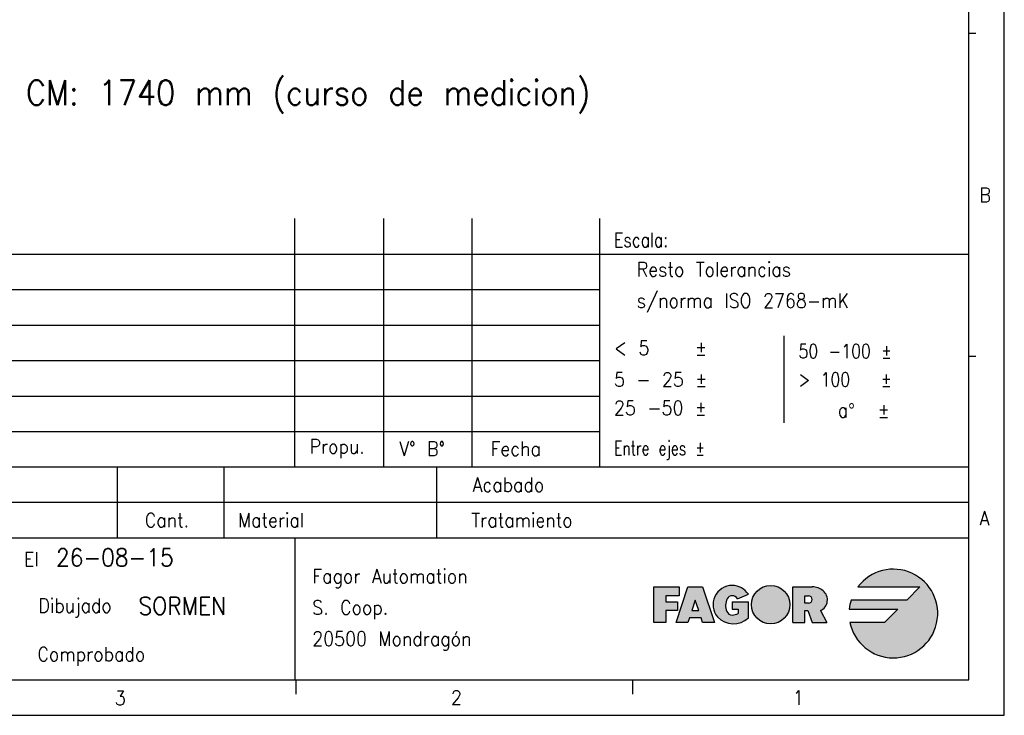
# Model space of a CAD drawing. Header units: millimetres. Extents: x -285 to 2369, y -217 to 203.
# Tile 9 of 20: x 170 to 309, y -217 to -119. Entities that reach past the tile are written whole.
import ezdxf

# ---------------------------------------------------------------- set-up
doc = ezdxf.new("R2010")
doc.units = ezdxf.units.MM
doc.layers.add('1', color=7, linetype='Continuous')
doc.styles.add('CONVERTER_12', font='txt.shx', dxfattribs={"width": 0.9})
doc.styles.add('CONVERTER_13', font='txt.shx', dxfattribs={"width": 0.81})
doc.styles.add('CONVERTER_14', font='txt.shx', dxfattribs={"width": 0.72})

# ---------------------------------------------------------------- blocks, each defined once
blk = doc.blocks.new('A', base_point=(6.99999999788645, 0.99999999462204))
at = {"layer": '1', "color": 2, "style": 'CONVERTER_12', "width": 0.9}
blk.add_text('CM: 1740 mm (curso de medicion)', height=3.5, dxfattribs=at).set_placement((171.342421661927, -131.017996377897))
blk = doc.blocks.new('tolerancias', base_point=(252.2098802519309, -182.0197288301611))
at = {"layer": '1', "color": 2, "char_height": 2, "line_spacing_factor": 1.32052821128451}
for s, insert, attachment_point, style in [('Resto Tolerancias\\Ps/norma ISO 2768-mK', (257.4198552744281, -156.7119726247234), 4, 'CONVERTER_12'), ('< 5    ±', (254.2098802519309, -166.241923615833), 7, 'CONVERTER_12'), ('50 -100 ±', (280.2098802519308, -166.6999236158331), 7, 'CONVERTER_13'), ('5 - 25 ±', (254.2098802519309, -170.6999236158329), 7, 'CONVERTER_12'), ('> 100   ±', (280.2098802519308, -170.6999236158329), 7, 'CONVERTER_13'), ('a{\\Fgdt;~}  ±', (285.7353826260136, -175.0258946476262), 7, 'CONVERTER_12'), ('25 -50 ±', (254.2098802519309, -174.699923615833), 7, 'CONVERTER_12')]:
    blk.add_mtext(s, dxfattribs=dict(at, insert=insert, attachment_point=attachment_point, style=style))
blk = doc.blocks.new('Marco_a2', base_point=(304.2098802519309, -212.0197288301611))
at = {"layer": '1', "linetype": 'Continuous'}
h = blk.add_hatch(color=2, dxfattribs=at)
edge = h.paths.add_edge_path()
edge.add_line((297.3270221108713, -198.9261115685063), (295.4520221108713, -200.8011115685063))
edge.add_line((295.4520221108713, -200.8011115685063), (287.6149021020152, -200.8011115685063))
edge.add_arc((293.5770221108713, -202.6761115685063), 6.250000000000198, 162.5423968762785, 174.2608295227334)
edge.add_line((287.3583506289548, -202.0511115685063), (294.2020221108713, -202.0511115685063))
edge.add_line((294.2020221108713, -202.0511115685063), (292.3270221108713, -203.9261115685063))
edge.add_line((292.3270221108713, -203.9261115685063), (287.4532977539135, -203.9261115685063))
edge.add_arc((293.5770221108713, -202.6761115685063), 6.249999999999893, 191.5369590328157, 503.130102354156)
edge.add_line((288.5770221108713, -198.9261115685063), (297.3270221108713, -198.9261115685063))
blk.add_hatch(color=2, dxfattribs=at).paths.add_polyline_path([(263.3686887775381, -200.1761115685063), (261.4936887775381, -200.1761115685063), (261.4936887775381, -201.0094449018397), (263.1603554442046, -201.0094449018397), (263.1603554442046, -201.8427782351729), (263.1603554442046, -202.2594449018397), (261.4936887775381, -202.2594449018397), (261.4936887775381, -203.9261115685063), (259.8270221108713, -203.9261115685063), (259.8270221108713, -198.9261115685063), (263.3686887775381, -198.9261115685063)])
h = blk.add_hatch(color=2, dxfattribs=at)
h.paths.add_polyline_path([(266.7020221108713, -203.9261115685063), (266.4936887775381, -203.3011115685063), (264.8270221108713, -203.3011115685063), (264.6186887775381, -203.9261115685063), (262.9520221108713, -203.9261115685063), (264.6186887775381, -198.9261115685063), (266.7020221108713, -198.9261115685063), (268.3686887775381, -203.9261115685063)])
h.paths.add_polyline_path([(265.6603554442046, -200.8011115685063), (265.1742443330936, -202.2594449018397), (266.1464665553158, -202.2594449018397)], flags=16)
h = blk.add_hatch(color=2, dxfattribs=at)
edge = h.paths.add_edge_path()
edge.add_arc((270.8686887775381, -201.4261115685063), 2.7083333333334, 90, 219.5977388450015)
edge.add_arc((271.0473643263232, -201.0301720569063), 3.104272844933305, 223.1289646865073, 312.9832702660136)
edge.add_line((273.163810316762, -203.3011115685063), (273.163810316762, -201.0094449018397))
edge.add_line((273.163810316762, -201.0094449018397), (270.8721436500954, -201.0094449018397))
edge.add_line((270.8721436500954, -201.0094449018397), (270.8721436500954, -202.0511115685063))
edge.add_line((270.8721436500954, -202.0511115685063), (271.7054769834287, -202.0511115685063))
edge.add_line((271.7054769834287, -202.0511115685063), (271.7054769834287, -202.6761115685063))
edge.add_arc((270.8721436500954, -201.1136115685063), 1.7708333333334, 270, 298.0724869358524, ccw=False)
edge.add_arc((270.8721436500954, -202.0511115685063), 0.8333333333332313, 202.6198649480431, 270, ccw=False)
edge.add_arc((272.1221436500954, -201.5302782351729), 2.187500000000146, 154.6230664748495, 202.6198649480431, ccw=False)
edge.add_arc((270.8697757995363, -201.0094482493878), 0.8353864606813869, 29.918998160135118, 150.0810018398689, ccw=False)
edge.add_line((271.5938314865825, -200.5927782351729), (273.1508661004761, -199.9677782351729))
edge.add_arc((270.8686887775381, -201.4261115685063), 2.708333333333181, 32.57897039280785, 90)
h = blk.add_hatch(color=2, dxfattribs=at)
edge = h.paths.add_edge_path()
edge.add_arc((276.2851822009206, -201.4261115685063), 2.708333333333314, 0, 360)
h = blk.add_hatch(color=2, dxfattribs=at)
edge = h.paths.add_edge_path()
edge.add_arc((282.6421219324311, -200.7497949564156), 1.643411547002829, -66.72332945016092, 50.761309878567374, ccw=False)
edge.add_line((283.2915513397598, -202.2594449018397), (284.2181257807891, -203.9261115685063))
edge.add_line((284.2181257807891, -203.9261115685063), (282.1364001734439, -203.9261115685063))
edge.add_line((282.1364001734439, -203.9261115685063), (281.5114001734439, -202.2594449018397))
edge.add_line((281.5114001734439, -202.2594449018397), (281.0947335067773, -202.2594449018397))
edge.add_line((281.0947335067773, -202.2594449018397), (281.0947335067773, -203.9261115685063))
edge.add_line((281.0947335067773, -203.9261115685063), (279.4280668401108, -203.9261115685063))
edge.add_line((279.4280668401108, -203.9261115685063), (279.4280668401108, -198.9261115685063))
edge.add_line((279.4280668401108, -198.9261115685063), (281.0947335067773, -198.9261115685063))
edge.add_line((281.0947335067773, -198.9261115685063), (282.1364001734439, -198.9261115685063))
edge.add_arc((282.1364001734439, -201.3690169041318), 2.442905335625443, 50.761309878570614, 90, ccw=False)
edge = h.paths.add_edge_path(flags=16)
edge.add_arc((281.6155668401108, -200.6969449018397), 0.5208333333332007, 270, 450)
edge.add_line((281.6155668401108, -200.1761115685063), (281.0947335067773, -200.1761115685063))
edge.add_line((281.0947335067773, -200.1761115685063), (281.0947335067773, -201.2177782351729))
edge.add_line((281.0947335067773, -201.2177782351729), (281.6155668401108, -201.2177782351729))
at = {"layer": '1', "color": 2, "linetype": 'Continuous'}
for p, q in [((309.2098802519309, -217.0197288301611), (309.2098802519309, 202.9802711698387)), ((305.2098802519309, -120.9086177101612), (304.2098802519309, -120.9086177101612)), ((119.209880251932, -152.0197288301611), (304.2098802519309, -152.0197288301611)), ((119.209880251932, -157.0197288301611), (252.2098802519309, -157.0197288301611)), ((119.209880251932, -162.0197288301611), (252.2098802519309, -162.0197288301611)), ((278.2098802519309, -175.8195195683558), (278.2098802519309, -163.518067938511)), ((305.2098802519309, -166.4641732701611), (304.2098802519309, -166.4641732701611)), ((119.209880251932, -167.0197288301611), (252.2098802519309, -167.0197288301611)), ((119.209880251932, -172.0197288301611), (252.2098802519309, -172.0197288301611)), ((119.209880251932, -177.0197288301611), (252.2098802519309, -177.0197288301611)), ((304.2098802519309, -187.0197288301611), (119.209880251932, -187.0197288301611)), ((259.8270221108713, -198.9261115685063), (263.3686887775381, -198.9261115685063)), ((259.8270221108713, -203.9261115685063), (259.8270221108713, -198.9261115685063)), ((262.9520221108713, -203.9261115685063), (264.6186887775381, -198.9261115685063)), ((263.3686887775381, -198.9261115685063), (263.3686887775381, -200.1761115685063)), ((264.6186887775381, -198.9261115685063), (266.7020221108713, -198.9261115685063)), ((266.7020221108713, -198.9261115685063), (268.3686887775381, -203.9261115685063)), ((279.4280668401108, -203.9261115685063), (279.4280668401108, -198.9261115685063)), ((279.4280668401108, -198.9261115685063), (281.0947335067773, -198.9261115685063)), ((281.0947335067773, -198.9261115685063), (282.1364001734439, -198.9261115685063)), ((288.5770221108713, -198.9261115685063), (297.3270221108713, -198.9261115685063)), ((297.3270221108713, -198.9261115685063), (295.4520221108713, -200.8011115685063)), ((261.4936887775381, -200.1761115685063), (261.4936887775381, -201.0094449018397)), ((263.3686887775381, -200.1761115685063), (261.4936887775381, -200.1761115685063)), ((261.4936887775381, -201.0094449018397), (263.1603554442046, -201.0094449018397)), ((263.1603554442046, -201.0094449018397), (263.1603554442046, -201.8427782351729)), ((265.6603554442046, -200.8011115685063), (265.1742443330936, -202.2594449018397)), ((266.1464665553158, -202.2594449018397), (265.6603554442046, -200.8011115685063)), ((270.8721436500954, -201.0094449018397), (273.163810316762, -201.0094449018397)), ((270.8721436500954, -201.0094449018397), (270.8721436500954, -202.0511115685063)), ((271.5938314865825, -200.5927782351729), (273.1508661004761, -199.9677782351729)), ((273.163810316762, -203.3011115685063), (273.163810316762, -201.0094449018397)), ((281.0947335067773, -200.1761115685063), (281.6155668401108, -200.1761115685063)), ((281.0947335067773, -201.2177782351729), (281.0947335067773, -200.1761115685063)), ((295.4520221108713, -200.8011115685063), (287.6149021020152, -200.8011115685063)), ((261.4936887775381, -202.2594449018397), (261.4936887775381, -203.9261115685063)), ((263.1603554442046, -202.2594449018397), (261.4936887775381, -202.2594449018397)), ((263.1603554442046, -201.8427782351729), (263.1603554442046, -202.2594449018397)), ((265.1742443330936, -202.2594449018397), (266.1464665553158, -202.2594449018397)), ((270.8721436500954, -202.0511115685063), (271.7054769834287, -202.0511115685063)), ((271.7054769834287, -202.0511115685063), (271.7054769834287, -202.6761115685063)), ((281.6155668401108, -201.2177782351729), (281.0947335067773, -201.2177782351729)), ((281.0947335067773, -203.9261115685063), (281.0947335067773, -202.2594449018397)), ((281.0947335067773, -202.2594449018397), (281.5114001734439, -202.2594449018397)), ((281.5114001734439, -202.2594449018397), (282.1364001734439, -203.9261115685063)), ((283.2915513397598, -202.2594449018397), (284.2181257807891, -203.9261115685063)), ((287.3583506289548, -202.0511115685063), (294.2020221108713, -202.0511115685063)), ((294.2020221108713, -202.0511115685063), (292.3270221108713, -203.9261115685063)), ((261.4936887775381, -203.9261115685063), (259.8270221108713, -203.9261115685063)), ((264.6186887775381, -203.9261115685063), (262.9520221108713, -203.9261115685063)), ((264.8270221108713, -203.3011115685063), (264.6186887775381, -203.9261115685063)), ((266.4936887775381, -203.3011115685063), (264.8270221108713, -203.3011115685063)), ((266.7020221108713, -203.9261115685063), (266.4936887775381, -203.3011115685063)), ((268.3686887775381, -203.9261115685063), (266.7020221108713, -203.9261115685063)), ((279.4280668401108, -203.9261115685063), (281.0947335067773, -203.9261115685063)), ((282.1364001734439, -203.9261115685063), (284.2181257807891, -203.9261115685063)), ((292.3270221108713, -203.9261115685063), (287.4532977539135, -203.9261115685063)), ((209.3765469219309, -212.0197288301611), (209.3765469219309, -214.0197288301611)), ((256.7932135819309, -212.0197288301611), (256.7932135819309, -214.0197288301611)), ((-284.7901197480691, -217.0197288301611), (309.2098802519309, -217.0197288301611))]:
    blk.add_line(p, q, dxfattribs=at)
at = {"layer": '1', "color": 7, "linetype": 'Continuous'}
for p, q in [((304.2098802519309, -212.0197288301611), (304.2098802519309, 197.9802711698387)), ((209.2098802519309, -182.0197288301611), (209.2098802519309, -147.0197288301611)), ((221.7098802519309, -147.0197288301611), (221.7098802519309, -182.0197288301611)), ((234.2098802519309, -182.0197288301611), (234.2098802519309, -147.0197288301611)), ((252.2098802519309, -182.0197288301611), (252.2098802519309, -147.0197288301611)), ((119.209880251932, -182.0197288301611), (184.2098802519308, -182.0197288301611)), ((184.2098802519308, -182.0197288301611), (199.2098802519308, -182.0197288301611)), ((184.2098802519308, -182.0197288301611), (184.2098802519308, -192.0197288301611)), ((199.2098802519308, -182.0197288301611), (199.2098802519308, -192.0197288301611)), ((199.2098802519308, -182.0197288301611), (304.2098802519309, -182.0197288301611)), ((229.2098802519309, -182.0197288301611), (229.2098802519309, -192.0197288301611)), ((119.209880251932, -192.0197288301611), (304.2098802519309, -192.0197288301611)), ((209.2098802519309, -192.0197288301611), (209.2098802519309, -212.0197288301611)), ((-264.7901197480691, -212.0197288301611), (304.2098802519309, -212.0197288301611))]:
    blk.add_line(p, q, dxfattribs=at)
at = {"layer": '1', "color": 2, "linetype": 'Continuous'}
blk.add_circle((276.2851822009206, -201.4261115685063), 2.708333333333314, dxfattribs=at)
for centre, radius, start, end in [((293.5770221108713, -202.6761115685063), 6.249999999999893, 191.5369590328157, 143.130102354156), ((270.8686887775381, -201.4261115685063), 2.7083333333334, 90, 219.5977388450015), ((270.8686887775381, -201.4261115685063), 2.708333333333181, 32.57897039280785, 90), ((282.1364001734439, -201.3690169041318), 2.442905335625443, 50.76130987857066, 90), ((282.6421219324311, -200.7497949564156), 1.643411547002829, 293.2766705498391, 50.76130987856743), ((272.1221436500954, -201.5302782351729), 2.187500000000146, 154.6230664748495, 202.619864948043), ((270.8697757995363, -201.0094482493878), 0.8353864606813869, 29.91899816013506, 150.0810018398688), ((281.6155668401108, -200.6969449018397), 0.5208333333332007, 270, 90), ((293.5770221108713, -202.6761115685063), 6.250000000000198, 162.5423968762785, 174.2608295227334), ((270.8721436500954, -202.0511115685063), 0.8333333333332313, 202.6198649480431, 270), ((271.0473643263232, -201.0301720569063), 3.104272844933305, 223.1289646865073, 312.9832702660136), ((270.8721436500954, -201.1136115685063), 1.7708333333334, 270, 298.0724869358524)]:
    blk.add_arc(centre, radius, start, end, dxfattribs=at)
at = {"layer": '1', "color": 2}
for s, style, width, p in [('Escala:', 'CONVERTER_13', 0.81, (254.2098802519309, -151.0197288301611)), ('El', 'CONVERTER_12', 0.9, (171.0664110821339, -196.0197288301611))]:
    blk.add_text(s, height=2, dxfattribs=dict(at, style=style, width=width)).set_placement(p)
at = {"layer": '1', "color": 2, "char_height": 2}
for s, insert, attachment_point, line_spacing_factor, style in [('B', (305.7098802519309, -143.6863954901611), 4, 1.20048019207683, 'CONVERTER_12'), ('Propu.', (211.2975732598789, -179.4519769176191), 4, 1.32052821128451, 'CONVERTER_12'), ('V° B°', (223.946333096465, -179.4519769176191), 4, 1.20048019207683, 'CONVERTER_12'), ('Fecha', (236.8037390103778, -179.4519769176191), 4, 1.32052821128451, 'CONVERTER_12'), ('Entre ejes ±', (254.2098802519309, -181.0197288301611), 7, 1.32052821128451, 'CONVERTER_14'), ('Acabado', (244.3758618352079, -184.5197288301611), 6, 1.32052821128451, 'CONVERTER_12'), ('Cant.', (191.2098802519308, -189.5197288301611), 5, 1.32052821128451, 'CONVERTER_12'), ('Material', (201.2098802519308, -189.5197288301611), 4, 1.32052821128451, 'CONVERTER_12'), ('Tratamiento', (248.3758618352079, -189.5197288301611), 6, 1.32052821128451, 'CONVERTER_12'), ('A', (305.7098802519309, -189.2419510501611), 4, 1.20048019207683, 'CONVERTER_12'), ('Fagor Automation\\PS. Coop.\\P20500 Mondragón', (211.6833092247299, -202.1551470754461), 4, 1.32052821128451, 'CONVERTER_12'), ('Dibujado', (183.4297254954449, -201.8879560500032), 6, 1.32052821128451, 'CONVERTER_12'), ('Comprobado', (188.153089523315, -208.7368338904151), 6, 1.32052821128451, 'CONVERTER_12'), ('3', (183.8610408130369, -214.5794825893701), 4, 1.20048019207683, 'CONVERTER_12'), ('2', (231.2353066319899, -214.5147636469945), 4, 1.20048019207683, 'CONVERTER_12'), ('1', (279.4015469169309, -214.5220903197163), 4, 1.20048019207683, 'CONVERTER_12')]:
    blk.add_mtext(s, dxfattribs=dict(at, insert=insert, attachment_point=attachment_point, line_spacing_factor=line_spacing_factor, style=style))
blk = doc.blocks.new('Top', base_point=(304.2098802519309, -212.0197288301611))
blk.add_blockref('Marco_a2', (304.2098802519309, -212.0197288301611))
at = {"layer": '1'}
blk.add_blockref('tolerancias', (252.2098802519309, -182.0197288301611), dxfattribs=at)
at = {"layer": '1', "color": 2, "style": 'CONVERTER_12', "width": 0.9}
for s, p in [('26-08-15', (175.580589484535, -196.0197288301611)), ('SORMEN', (187.2098802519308, -202.8594861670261))]:
    blk.add_text(s, height=2.5, dxfattribs=at).set_placement(p)

msp = doc.modelspace()

# ---------------------------------------------------------------- block references
for name, p in [('Top', (304.2098802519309, -212.0197288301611)), ('A', (6.99999999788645, 0.99999999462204))]:
    msp.add_blockref(name, p)

doc.saveas('drawing.dxf')
